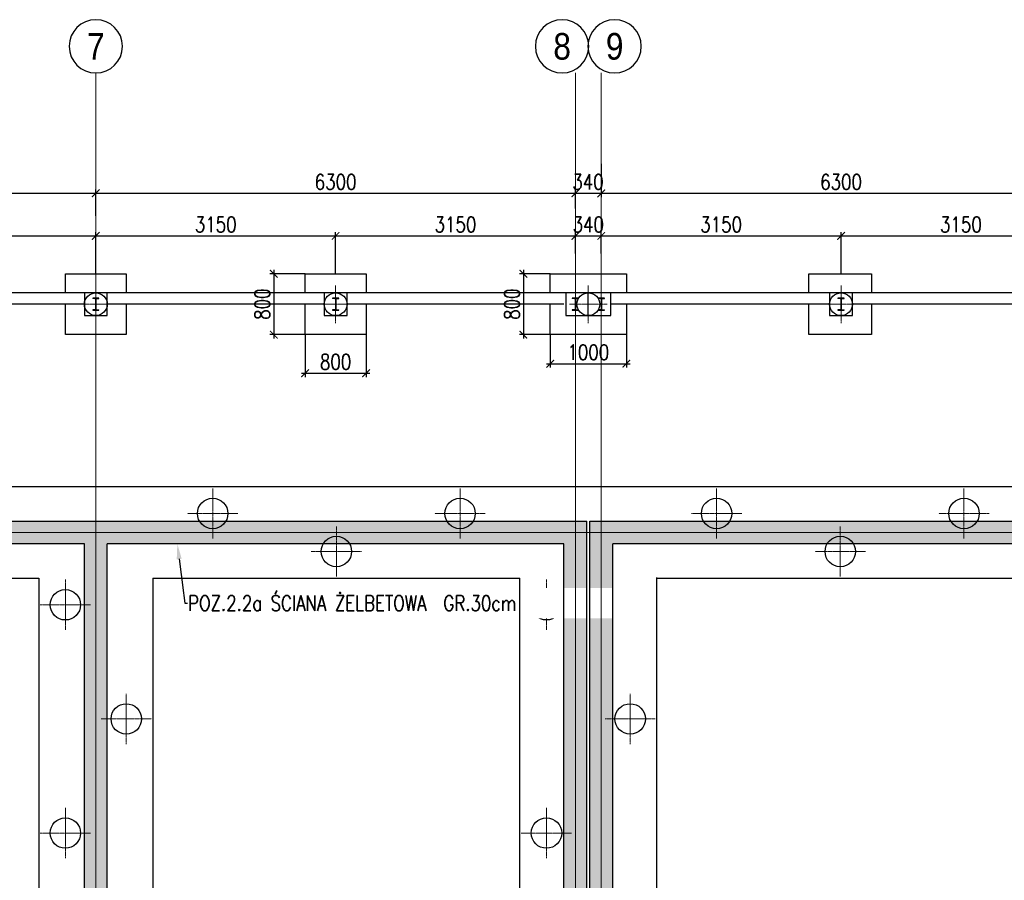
# Model space of a CAD drawing. Header units: millimetres. Extents: x -374129 to 1163271, y -112652 to 695637.
# Tile 157 of 256: x 30840 to 43775, y 8579 to 19889. Entities that reach past the tile are written whole.
import ezdxf
from ezdxf import colors
from ezdxf.entities.mleader import LeaderData, LeaderLine
from ezdxf.enums import TextEntityAlignment as Align
from ezdxf.math import Vec2, Vec3

# ---------------------------------------------------------------- set-up
doc = ezdxf.new("R2010")
doc.units = ezdxf.units.MM
doc.header["$PDMODE"] = 4
doc.linetypes.add('ACAD_ISO04W100', pattern=[30, 24, -3, 0, -3])
doc.linetypes.add('DO', pattern=[0.8, 0.6, -0.1, 0, -0.1])
for name, color, linetype, lineweight in [('--GT_Kolumna 1', 170, 'Continuous', 25), ('--GT_Kolumna 2', 94, 'Continuous', 25), ('013', 8, 'Continuous', 13), ('KRT_koty', 4, 'Continuous', 20), ('KRT_osie', 55, 'ACAD_ISO04W100', 18)]:
    doc.layers.add(name, color=color, linetype=linetype, lineweight=lineweight)
for name, color, linetype in [('KRT_fund', 3, 'Continuous'), ('KRT_kreskowanie', 252, 'Continuous'), ('KRT_opisy', 146, 'Continuous'), ('KRT_osie_budopis', 1, 'Continuous'), ('KRT_sciany', 2, 'Continuous'), ('KRT_stal', 4, 'Continuous'), ('KRT_wymiary', 4, 'Continuous'), ('KRT_wymiary_100', 4, 'Continuous')]:
    doc.layers.add(name, color=color, linetype=linetype)
doc.styles.add('biuro 1', font='arial.ttf')
doc.styles.add('WYMIAR', font='romans.shx', dxfattribs={"width": 0.8})
doc.dimstyles.new('KRT_1-100', dxfattribs={"dimscale": 100, "dimtxt": 2, "dimasz": 1, "dimexe": 0.5, "dimexo": 0, "dimgap": 0.5, "dimtad": 1, "dimdec": 1, "dimrnd": 0.1, "dimzin": 9, "dimdsep": 46, "dimtxsty": 'WYMIAR', "dimblk": 'ARCHTICK', "dimcen": 0.09, "dimdle": 0.5, "dimclrd": 1, "dimclre": 252, "dimclrt": 256, "dimadec": 0, "dimazin": 0, "dimtfac": 1, "dimtdec": 1, "dimtmove": 0, "dimatfit": 3, "dimfxl": 1, "dimtolj": 1, "dimtzin": 0, "dimarcsym": 0})

# ---------------------------------------------------------------- blocks, each defined once
blk = doc.blocks.new('_ArchTick')
at = {"color": 0, "linetype": 'ByBlock', "const_width": 0.15}
blk.add_lwpolyline([(-0.5, -0.5), (0.5, 0.5)], dxfattribs=at)
blk = doc.blocks.new('*D39')
at = {"layer": 'Defpoints', "color": 0, "transparency": 16777216}
for p in [(31840, 17607), (25540, 17312), (31840, 17312)]:
    blk.add_point(p, dxfattribs=at)
at = {"layer": 'KRT_wymiary_100', "color": 1, "lineweight": -2, "transparency": 16777216}
blk.add_line((25490, 17607), (31890, 17607), dxfattribs=at)
at = {"layer": 'KRT_wymiary_100', "color": 252, "lineweight": -2, "transparency": 16777216}
for p, q in [((25540, 17312), (25540, 17657)), ((31840, 17312), (31840, 17657))]:
    blk.add_line(p, q, dxfattribs=at)
at = {"layer": 'KRT_wymiary_100', "color": 1, "lineweight": -2, "transparency": 16777216, "xscale": 100, "yscale": 100, "zscale": 100, "rotation": 180}
blk.add_blockref('_ArchTick', (25540, 17607), dxfattribs=at)
at = {"layer": 'KRT_wymiary_100', "color": 1, "lineweight": -2, "transparency": 16777216, "xscale": 100, "yscale": 100, "zscale": 100}
blk.add_blockref('_ArchTick', (31840, 17607), dxfattribs=at)
at = {"layer": 'KRT_wymiary_100', "transparency": 16777216, "insert": (28690, 17757), "char_height": 200, "attachment_point": 5, "style": 'WYMIAR'}
blk.add_mtext('\\A1;6300', dxfattribs=at)
blk = doc.blocks.new('*U5')
at = {"color": 0}
for p, q in [((30, 153), (0, 153)), ((38, 144), (38, 16)), ((43, 144), (43, 16)), ((52, 153), (82, 153)), ((30, 7), (0, 7)), ((52, 7), (82, 7))]:
    blk.add_line(p, q, dxfattribs=at)
for points in [[(82, 153), (82, 160), (0, 160), (0, 153)], [(0, 7), (0, 0), (82, 0), (82, 7)]]:
    blk.add_lwpolyline(points, dxfattribs=at)
for centre, start, end in [((30, 144), 0, 90), ((52, 144), 90, 180), ((30, 16), 270, 0), ((52, 16), 180, 270)]:
    blk.add_arc(centre, 9, start, end, dxfattribs=at)
blk = doc.blocks.new('*D49')
at = {"layer": 'Defpoints', "color": 0, "transparency": 16777216}
for p in [(31840, 17047), (28690, 16550), (31840, 16550)]:
    blk.add_point(p, dxfattribs=at)
at = {"layer": 'KRT_wymiary_100', "color": 252, "lineweight": -2, "transparency": 16777216}
for p, q in [((28690, 16550), (28690, 17097)), ((31840, 16550), (31840, 17097))]:
    blk.add_line(p, q, dxfattribs=at)
at = {"layer": 'KRT_wymiary_100', "color": 1, "lineweight": -2, "transparency": 16777216}
blk.add_line((28640, 17047), (31890, 17047), dxfattribs=at)
at = {"layer": 'KRT_wymiary_100', "color": 1, "lineweight": -2, "transparency": 16777216, "xscale": 100, "yscale": 100, "zscale": 100, "rotation": 180}
blk.add_blockref('_ArchTick', (28690, 17047), dxfattribs=at)
at = {"layer": 'KRT_wymiary_100', "color": 1, "lineweight": -2, "transparency": 16777216, "xscale": 100, "yscale": 100, "zscale": 100}
blk.add_blockref('_ArchTick', (31840, 17047), dxfattribs=at)
at = {"layer": 'KRT_wymiary_100', "transparency": 16777216, "insert": (30265, 17197), "char_height": 200, "attachment_point": 5, "style": 'WYMIAR'}
blk.add_mtext('\\A1;3150', dxfattribs=at)
blk = doc.blocks.new('*D50')
at = {"layer": 'Defpoints', "color": 0, "transparency": 16777216}
for p in [(34990, 17047), (31840, 16550), (34990, 16550)]:
    blk.add_point(p, dxfattribs=at)
at = {"layer": 'KRT_wymiary_100', "color": 252, "lineweight": -2, "transparency": 16777216}
for p, q in [((31840, 16550), (31840, 17097)), ((34990, 16550), (34990, 17097))]:
    blk.add_line(p, q, dxfattribs=at)
at = {"layer": 'KRT_wymiary_100', "color": 1, "lineweight": -2, "transparency": 16777216}
blk.add_line((31790, 17047), (35040, 17047), dxfattribs=at)
at = {"layer": 'KRT_wymiary_100', "color": 1, "lineweight": -2, "transparency": 16777216, "xscale": 100, "yscale": 100, "zscale": 100, "rotation": 180}
blk.add_blockref('_ArchTick', (31840, 17047), dxfattribs=at)
at = {"layer": 'KRT_wymiary_100', "color": 1, "lineweight": -2, "transparency": 16777216, "xscale": 100, "yscale": 100, "zscale": 100}
blk.add_blockref('_ArchTick', (34990, 17047), dxfattribs=at)
at = {"layer": 'KRT_wymiary_100', "transparency": 16777216, "insert": (33415, 17197), "char_height": 200, "attachment_point": 5, "style": 'WYMIAR'}
blk.add_mtext('\\A1;3150', dxfattribs=at)
blk = doc.blocks.new('opis_osi')
at = {"linetype": 'Continuous'}
for start, end in [(90, 180), (0, 90), (180, 270), (270, 0)]:
    blk.add_arc((0, -37.5), 35, start, end, dxfattribs=at)
at = {"color": 0, "linetype": 'Continuous', "style": 'biuro 1', "width": 0.85}
blk.add_attdef('AA', text='', height=35, dxfattribs=at).set_placement((0.1, -37.5), align=Align.MIDDLE_CENTER)
blk = doc.blocks.new('*D72')
at = {"layer": 'Defpoints', "color": 0, "transparency": 16777216}
for p in [(37810, 16550), (37457, 15750), (37810, 15750)]:
    blk.add_point(p, dxfattribs=at)
at = {"layer": 'KRT_koty', "color": 1, "lineweight": -2, "transparency": 16777216}
blk.add_line((37457, 16600), (37457, 15700), dxfattribs=at)
at = {"layer": 'KRT_koty', "color": 252, "lineweight": -2, "transparency": 16777216}
for p, q in [((37810, 16550), (37407, 16550)), ((37810, 15750), (37407, 15750))]:
    blk.add_line(p, q, dxfattribs=at)
at = {"layer": 'KRT_koty', "color": 1, "lineweight": -2, "transparency": 16777216, "xscale": 100, "yscale": 100, "zscale": 100}
for p, rotation in [((37457, 16550), 90), ((37457, 15750), 270)]:
    blk.add_blockref('_ArchTick', p, dxfattribs=dict(at, rotation=rotation))
at = {"layer": 'KRT_koty', "transparency": 16777216, "insert": (37307, 16150), "char_height": 200, "attachment_point": 5, "rotation": 90, "style": 'WYMIAR'}
blk.add_mtext('\\A1;800', dxfattribs=at)
blk = doc.blocks.new('*D73')
at = {"layer": 'Defpoints', "color": 0, "transparency": 16777216}
for p in [(37810, 15750), (38810, 15750), (38810, 15368)]:
    blk.add_point(p, dxfattribs=at)
at = {"layer": 'KRT_koty', "color": 252, "lineweight": -2, "transparency": 16777216}
for p, q in [((37810, 15750), (37810, 15318)), ((38810, 15750), (38810, 15318))]:
    blk.add_line(p, q, dxfattribs=at)
at = {"layer": 'KRT_koty', "color": 1, "lineweight": -2, "transparency": 16777216}
blk.add_line((37760, 15368), (38860, 15368), dxfattribs=at)
at = {"layer": 'KRT_koty', "color": 1, "lineweight": -2, "transparency": 16777216, "xscale": 100, "yscale": 100, "zscale": 100, "rotation": 180}
blk.add_blockref('_ArchTick', (37810, 15368), dxfattribs=at)
at = {"layer": 'KRT_koty', "color": 1, "lineweight": -2, "transparency": 16777216, "xscale": 100, "yscale": 100, "zscale": 100}
blk.add_blockref('_ArchTick', (38810, 15368), dxfattribs=at)
at = {"layer": 'KRT_koty', "transparency": 16777216, "insert": (38310, 15518), "char_height": 200, "attachment_point": 5, "style": 'WYMIAR'}
blk.add_mtext('\\A1;1000', dxfattribs=at)
blk = doc.blocks.new('*D76')
at = {"layer": 'Defpoints', "color": 0, "transparency": 16777216}
for p in [(44780, 17047), (41630, 16550), (44780, 16550)]:
    blk.add_point(p, dxfattribs=at)
at = {"layer": 'KRT_wymiary_100', "color": 252, "lineweight": -2, "transparency": 16777216}
for p, q in [((41630, 16550), (41630, 17097)), ((44780, 16550), (44780, 17097))]:
    blk.add_line(p, q, dxfattribs=at)
at = {"layer": 'KRT_wymiary_100', "color": 1, "lineweight": -2, "transparency": 16777216}
blk.add_line((41580, 17047), (44830, 17047), dxfattribs=at)
at = {"layer": 'KRT_wymiary_100', "color": 1, "lineweight": -2, "transparency": 16777216, "xscale": 100, "yscale": 100, "zscale": 100, "rotation": 180}
blk.add_blockref('_ArchTick', (41630, 17047), dxfattribs=at)
at = {"layer": 'KRT_wymiary_100', "color": 1, "lineweight": -2, "transparency": 16777216, "xscale": 100, "yscale": 100, "zscale": 100}
blk.add_blockref('_ArchTick', (44780, 17047), dxfattribs=at)
at = {"layer": 'KRT_wymiary_100', "transparency": 16777216, "insert": (43205, 17197), "char_height": 200, "attachment_point": 5, "style": 'WYMIAR'}
blk.add_mtext('\\A1;3150', dxfattribs=at)
blk = doc.blocks.new('*D83')
at = {"layer": 'Defpoints', "color": 0, "transparency": 16777216}
for p in [(38140, 17047), (38140, 16816), (34990, 16550)]:
    blk.add_point(p, dxfattribs=at)
at = {"layer": 'KRT_wymiary_100', "color": 252, "lineweight": -2, "transparency": 16777216}
for p, q in [((34990, 16550), (34990, 17097)), ((38140, 16816), (38140, 17097))]:
    blk.add_line(p, q, dxfattribs=at)
at = {"layer": 'KRT_wymiary_100', "color": 1, "lineweight": -2, "transparency": 16777216}
blk.add_line((34940, 17047), (38190, 17047), dxfattribs=at)
at = {"layer": 'KRT_wymiary_100', "color": 1, "lineweight": -2, "transparency": 16777216, "xscale": 100, "yscale": 100, "zscale": 100, "rotation": 180}
blk.add_blockref('_ArchTick', (34990, 17047), dxfattribs=at)
at = {"layer": 'KRT_wymiary_100', "color": 1, "lineweight": -2, "transparency": 16777216, "xscale": 100, "yscale": 100, "zscale": 100}
blk.add_blockref('_ArchTick', (38140, 17047), dxfattribs=at)
at = {"layer": 'KRT_wymiary_100', "transparency": 16777216, "insert": (36565, 17197), "char_height": 200, "attachment_point": 5, "style": 'WYMIAR'}
blk.add_mtext('\\A1;3150', dxfattribs=at)
blk = doc.blocks.new('*D84')
at = {"layer": 'Defpoints', "color": 0, "transparency": 16777216}
for p in [(38480, 17047), (38140, 16816), (38480, 16816)]:
    blk.add_point(p, dxfattribs=at)
at = {"layer": 'KRT_wymiary_100', "color": 252, "lineweight": -2, "transparency": 16777216}
for p, q in [((38140, 16816), (38140, 17097)), ((38480, 16816), (38480, 17097))]:
    blk.add_line(p, q, dxfattribs=at)
at = {"layer": 'KRT_wymiary_100', "color": 1, "lineweight": -2, "transparency": 16777216}
blk.add_line((38090, 17047), (38530, 17047), dxfattribs=at)
at = {"layer": 'KRT_wymiary_100', "color": 1, "lineweight": -2, "transparency": 16777216, "xscale": 100, "yscale": 100, "zscale": 100, "rotation": 180}
blk.add_blockref('_ArchTick', (38140, 17047), dxfattribs=at)
at = {"layer": 'KRT_wymiary_100', "color": 1, "lineweight": -2, "transparency": 16777216, "xscale": 100, "yscale": 100, "zscale": 100}
blk.add_blockref('_ArchTick', (38480, 17047), dxfattribs=at)
at = {"layer": 'KRT_wymiary_100', "transparency": 16777216, "insert": (38310, 17197), "char_height": 200, "attachment_point": 5, "style": 'WYMIAR'}
blk.add_mtext('\\A1;340', dxfattribs=at)
blk = doc.blocks.new('*D85')
at = {"layer": 'Defpoints', "color": 0, "transparency": 16777216}
for p in [(41630, 17047), (38480, 16816), (41630, 16723)]:
    blk.add_point(p, dxfattribs=at)
at = {"layer": 'KRT_wymiary_100', "color": 252, "lineweight": -2, "transparency": 16777216}
for p, q in [((38480, 16816), (38480, 17097)), ((41630, 16723), (41630, 17097))]:
    blk.add_line(p, q, dxfattribs=at)
at = {"layer": 'KRT_wymiary_100', "color": 1, "lineweight": -2, "transparency": 16777216}
blk.add_line((38430, 17047), (41680, 17047), dxfattribs=at)
at = {"layer": 'KRT_wymiary_100', "color": 1, "lineweight": -2, "transparency": 16777216, "xscale": 100, "yscale": 100, "zscale": 100, "rotation": 180}
blk.add_blockref('_ArchTick', (38480, 17047), dxfattribs=at)
at = {"layer": 'KRT_wymiary_100', "color": 1, "lineweight": -2, "transparency": 16777216, "xscale": 100, "yscale": 100, "zscale": 100}
blk.add_blockref('_ArchTick', (41630, 17047), dxfattribs=at)
at = {"layer": 'KRT_wymiary_100', "transparency": 16777216, "insert": (40055, 17197), "char_height": 200, "attachment_point": 5, "style": 'WYMIAR'}
blk.add_mtext('\\A1;3150', dxfattribs=at)
blk = doc.blocks.new('*D89')
at = {"layer": 'Defpoints', "color": 0, "transparency": 16777216}
for p in [(38140, 17607), (38140, 17408), (31840, 17312)]:
    blk.add_point(p, dxfattribs=at)
at = {"layer": 'KRT_wymiary_100', "color": 1, "lineweight": -2, "transparency": 16777216}
blk.add_line((31790, 17607), (38190, 17607), dxfattribs=at)
at = {"layer": 'KRT_wymiary_100', "color": 252, "lineweight": -2, "transparency": 16777216}
for p, q in [((31840, 17312), (31840, 17657)), ((38140, 17408), (38140, 17657))]:
    blk.add_line(p, q, dxfattribs=at)
at = {"layer": 'KRT_wymiary_100', "color": 1, "lineweight": -2, "transparency": 16777216, "xscale": 100, "yscale": 100, "zscale": 100, "rotation": 180}
blk.add_blockref('_ArchTick', (31840, 17607), dxfattribs=at)
at = {"layer": 'KRT_wymiary_100', "color": 1, "lineweight": -2, "transparency": 16777216, "xscale": 100, "yscale": 100, "zscale": 100}
blk.add_blockref('_ArchTick', (38140, 17607), dxfattribs=at)
at = {"layer": 'KRT_wymiary_100', "transparency": 16777216, "insert": (34990, 17757), "char_height": 200, "attachment_point": 5, "style": 'WYMIAR'}
blk.add_mtext('\\A1;6300', dxfattribs=at)
blk = doc.blocks.new('*D90')
at = {"layer": 'Defpoints', "color": 0, "transparency": 16777216}
for p in [(38480, 17996), (38480, 17607), (38140, 17408)]:
    blk.add_point(p, dxfattribs=at)
at = {"layer": 'KRT_wymiary_100', "color": 252, "lineweight": -2, "transparency": 16777216}
for p, q in [((38480, 17996), (38480, 17557)), ((38140, 17408), (38140, 17657))]:
    blk.add_line(p, q, dxfattribs=at)
at = {"layer": 'KRT_wymiary_100', "color": 1, "lineweight": -2, "transparency": 16777216}
blk.add_line((38090, 17607), (38530, 17607), dxfattribs=at)
at = {"layer": 'KRT_wymiary_100', "color": 1, "lineweight": -2, "transparency": 16777216, "xscale": 100, "yscale": 100, "zscale": 100, "rotation": 180}
blk.add_blockref('_ArchTick', (38140, 17607), dxfattribs=at)
at = {"layer": 'KRT_wymiary_100', "color": 1, "lineweight": -2, "transparency": 16777216, "xscale": 100, "yscale": 100, "zscale": 100}
blk.add_blockref('_ArchTick', (38480, 17607), dxfattribs=at)
at = {"layer": 'KRT_wymiary_100', "transparency": 16777216, "insert": (38306, 17757), "char_height": 200, "attachment_point": 5, "style": 'WYMIAR'}
blk.add_mtext('\\A1;340', dxfattribs=at)
blk = doc.blocks.new('*D91')
at = {"layer": 'Defpoints', "color": 0, "transparency": 16777216}
for p in [(38480, 17996), (44780, 17607), (44780, 17499)]:
    blk.add_point(p, dxfattribs=at)
at = {"layer": 'KRT_wymiary_100', "color": 252, "lineweight": -2, "transparency": 16777216}
for p, q in [((38480, 17996), (38480, 17557)), ((44780, 17499), (44780, 17657))]:
    blk.add_line(p, q, dxfattribs=at)
at = {"layer": 'KRT_wymiary_100', "color": 1, "lineweight": -2, "transparency": 16777216}
blk.add_line((38430, 17607), (44830, 17607), dxfattribs=at)
at = {"layer": 'KRT_wymiary_100', "color": 1, "lineweight": -2, "transparency": 16777216, "xscale": 100, "yscale": 100, "zscale": 100, "rotation": 180}
blk.add_blockref('_ArchTick', (38480, 17607), dxfattribs=at)
at = {"layer": 'KRT_wymiary_100', "color": 1, "lineweight": -2, "transparency": 16777216, "xscale": 100, "yscale": 100, "zscale": 100}
blk.add_blockref('_ArchTick', (44780, 17607), dxfattribs=at)
at = {"layer": 'KRT_wymiary_100', "transparency": 16777216, "insert": (41630, 17757), "char_height": 200, "attachment_point": 5, "style": 'WYMIAR'}
blk.add_mtext('\\A1;6300', dxfattribs=at)
blk = doc.blocks.new('*D372')
at = {"layer": 'Defpoints', "color": 0, "transparency": 16777216}
for p in [(34590, 16550), (34178, 15750), (34590, 15750)]:
    blk.add_point(p, dxfattribs=at)
at = {"layer": 'KRT_wymiary', "color": 1, "lineweight": -2, "transparency": 16777216}
blk.add_line((34178, 16600), (34178, 15700), dxfattribs=at)
at = {"layer": 'KRT_wymiary', "color": 252, "lineweight": -2, "transparency": 16777216}
for p, q in [((34590, 16550), (34128, 16550)), ((34590, 15750), (34128, 15750))]:
    blk.add_line(p, q, dxfattribs=at)
at = {"layer": 'KRT_wymiary', "color": 1, "lineweight": -2, "transparency": 16777216, "xscale": 100, "yscale": 100, "zscale": 100}
for p, rotation in [((34178, 16550), 90), ((34178, 15750), 270)]:
    blk.add_blockref('_ArchTick', p, dxfattribs=dict(at, rotation=rotation))
at = {"layer": 'KRT_wymiary', "transparency": 16777216, "insert": (34028, 16150), "char_height": 200, "attachment_point": 5, "rotation": 90, "style": 'WYMIAR'}
blk.add_mtext('\\A1;800', dxfattribs=at)
blk = doc.blocks.new('*D373')
at = {"layer": 'Defpoints', "color": 0, "transparency": 16777216}
for p in [(34590, 15750), (35390, 15750), (35390, 15242)]:
    blk.add_point(p, dxfattribs=at)
at = {"layer": 'KRT_wymiary', "color": 252, "lineweight": -2, "transparency": 16777216}
for p, q in [((34590, 15750), (34590, 15192)), ((35390, 15750), (35390, 15192))]:
    blk.add_line(p, q, dxfattribs=at)
at = {"layer": 'KRT_wymiary', "color": 1, "lineweight": -2, "transparency": 16777216}
blk.add_line((34540, 15242), (35440, 15242), dxfattribs=at)
at = {"layer": 'KRT_wymiary', "color": 1, "lineweight": -2, "transparency": 16777216, "xscale": 100, "yscale": 100, "zscale": 100, "rotation": 180}
blk.add_blockref('_ArchTick', (34590, 15242), dxfattribs=at)
at = {"layer": 'KRT_wymiary', "color": 1, "lineweight": -2, "transparency": 16777216, "xscale": 100, "yscale": 100, "zscale": 100}
blk.add_blockref('_ArchTick', (35390, 15242), dxfattribs=at)
at = {"layer": 'KRT_wymiary', "transparency": 16777216, "insert": (34990, 15392), "char_height": 200, "attachment_point": 5, "style": 'WYMIAR'}
blk.add_mtext('\\A1;800', dxfattribs=at)

msp = doc.modelspace()

# ---------------------------------------------------------------- hatches: boundary and pattern name
at = {"layer": 'KRT_kreskowanie'}
h = msp.add_hatch(dxfattribs=at)
h.set_pattern_fill('ANSI33', color=256, scale=20, style=0)
h.paths.add_polyline_path([(19050, 13300), (-150, 13300), (-150, 0), (150, 0), (150, 13000), (6150, 13000), (6150, 0), (6450, 0), (6450, 13000), (12450, 13000), (12450, 0), (12750, 0), (12750, 13000), (18750, 13000), (18750, 0), (19050, 0)])
h.paths.add_polyline_path([(38290, 13300), (19090, 13300), (19090, 0), (19390, 0), (19390, 13000), (25390, 13000), (25390, 0), (25690, 0), (25690, 13000), (31690, 13000), (31690, 0), (31990, 0), (31990, 13000), (37990, 13000), (37990, 0), (38290, 0)])
h.paths.add_polyline_path([(57530, 13300), (38330, 13300), (38330, 0), (38630, 0), (38630, 13000), (44630, 13000), (44630, 0), (44930, 0), (44930, 13000), (50930, 13000), (50930, 0), (51230, 0), (51230, 13000), (57230, 13000), (57230, 0), (57530, 0)])
h.paths.add_polyline_path([(70470, 13300), (57570, 13300), (57570, 0), (57870, 0), (57870, 13000), (63870, 13000), (63870, 0), (64170, 0), (64170, 13000), (70170, 13000), (70170, 0), (70470, 0)])

# ---------------------------------------------------------------- linework, layer by layer
at = {"layer": '--GT_Kolumna 1', "ltscale": 20}
for centre in [(33375.2, 13400), (36625.2, 13400), (39995.2, 13400), (43245.2, 13400), (35000.2, 12900), (41620.2, 12900), (31440, 12200), (37760, 12200), (32240, 10700), (38860, 10700), (31440, 9200), (37760, 9200)]:
    msp.add_circle(centre, 200, dxfattribs=at)
at = {"layer": '--GT_Kolumna 2', "ltscale": 20}
for centre in [(31840, 16150), (34990, 16150), (38310, 16150), (41630, 16150)]:
    msp.add_circle(centre, 150, dxfattribs=at)
at = {"layer": '013', "linetype": 'DO'}
for p, q in [((31840, 15902.5), (31840, 16397.5)), ((34990, 15902.5), (34990, 16397.5)), ((38310, 15902.5), (38310, 16397.5)), ((41630, 15902.5), (41630, 16397.5)), ((32087.5, 16150), (31592.5, 16150)), ((35237.5, 16150), (34742.5, 16150)), ((38557.5, 16150), (38062.5, 16150)), ((41877.5, 16150), (41382.5, 16150)), ((33375.2, 13070), (33375.2, 13730)), ((36625.2, 13070), (36625.2, 13730)), ((39995.2, 13070), (39995.2, 13730)), ((43245.2, 13070), (43245.2, 13730)), ((33705.2, 13400), (33045.2, 13400)), ((36295.2, 13400), (36955.2, 13400)), ((40325.2, 13400), (39665.2, 13400)), ((42915.2, 13400), (43575.2, 13400)), ((35000.2, 12570), (35000.2, 13230)), ((41620.2, 12570), (41620.2, 13230)), ((35330.2, 12900), (34670.2, 12900)), ((41950.2, 12900), (41290.2, 12900)), ((31440, 12530), (31440, 11870)), ((37760, 12530), (37760, 11870)), ((31770, 12200), (31110, 12200)), ((38090, 12200), (37430, 12200)), ((32240, 10370), (32240, 11030)), ((38860, 10370), (38860, 11030)), ((32570, 10700), (31910, 10700)), ((39190, 10700), (38530, 10700)), ((31440, 8870), (31440, 9530)), ((37760, 8870), (37760, 9530)), ((31770, 9200), (31110, 9200)), ((38090, 9200), (37430, 9200))]:
    msp.add_line(p, q, dxfattribs=at)
at = {"layer": 'KRT_fund', "color": 2}
for p, q in [((31690, 16300), (28840, 16305)), ((34840, 16300), (31990, 16300)), ((70170, 16300), (35140, 16300)), ((38015, 16300), (35140, 16300)), ((41480, 16300), (38265, 16300)), ((44630, 16300), (41780, 16300)), ((31690, 16150), (28840, 16155)), ((34840, 16150), (31990, 16150)), ((37990, 16150), (35140, 16150)), ((41480, 16150), (38605, 16150)), ((44630, 16150), (41780, 16150))]:
    msp.add_line(p, q, dxfattribs=at)
at = {"layer": 'KRT_fund'}
for p, q in [((70920, 13750), (-600, 13750)), ((26290, 12550), (31090, 12550)), ((31090, 12550), (31090, -200)), ((32590, 12550), (32590, -200)), ((32590, 12550), (37410, 12550)), ((39210, 12550), (44030, 12550))]:
    msp.add_line(p, q, dxfattribs=at)
at = {"layer": 'KRT_fund', "color": 2}
for points in [[(31440, 16300), (31440, 16550), (32240, 16550), (32240, 16300)], [(34590, 16300), (34590, 16550), (35390, 16550), (35390, 16300)], [(37810, 16300), (37810, 16550), (38810, 16550), (38810, 16300)], [(41205, 16300), (41205, 16550), (42030, 16550), (42030, 16300)], [(31690, 16300), (31690, 16000), (31990, 16000), (31990, 16300), (31690, 16300)], [(34840, 16300), (34840, 16000), (35140, 16000), (35140, 16300), (34840, 16300)], [(41480, 16300), (41480, 16000), (41780, 16000), (41780, 16300), (41480, 16300)], [(32240, 16150), (32240, 15750), (31440, 15750), (31440, 16150)], [(35390, 16150), (35390, 15750), (34590, 15750), (34590, 16150)], [(38810, 16150), (38810, 15750), (37810, 15750), (37810, 16150)], [(42030, 16150), (42030, 15750), (41205, 15750), (41205, 16150)]]:
    msp.add_lwpolyline(points, dxfattribs=at)
for points in [[(38605, 16000), (38605, 16300), (38015, 16300), (38015, 16000)], [(38605, 16000), (38605, 16300), (38305, 16300), (38305, 16000)]]:
    msp.add_lwpolyline(points, close=True, dxfattribs=at)
at = {"layer": 'KRT_osie', "ltscale": 0.5}
for p, q in [((31840, 19188.64), (31840, -1295)), ((-5554.82, 16300), (73659.31, 16300)), ((-5554.82, 13150), (73659.31, 13150))]:
    msp.add_line(p, q, dxfattribs=at)
at = {"layer": 'KRT_sciany'}
for p, q in [((19090, 13300), (38290, 13300)), ((38330, 13300), (57530, 13300)), ((31690, 13000), (25690, 13000)), ((31690, 0), (31690, 13000)), ((31990, 0), (31990, 13000)), ((37990, 13000), (31990, 13000)), ((44630, 13000), (38630, 13000))]:
    msp.add_line(p, q, dxfattribs=at)

# ---------------------------------------------------------------- block references
at = {"layer": 'KRT_osie_budopis', "color": 3, "xscale": 10, "yscale": 10, "zscale": 10}
for p, values in [((31840, 19913.64), {'AA': '7'}), ((37965, 19913.64), {'AA': '8'}), ((38655, 19913.64), {'AA': '9'})]:
    msp.add_blockref('opis_osi', p, dxfattribs=at).add_auto_attribs(values)
at = {"layer": 'KRT_stal', "color": 7}
for p in [(31799, 16070), (34949, 16070), (38099, 16070), (38439, 16070), (41589, 16070)]:
    msp.add_blockref('*U5', p, dxfattribs=at)

# ---------------------------------------------------------------- dimensions: what is measured, and where the dimension line sits
at = {"layer": 'KRT_koty'}
dim = msp.add_linear_dim(base=(37457.09, 15750), p1=(37810, 16550), p2=(37810, 15750), angle=90, dimstyle='KRT_1-100', dxfattribs=at)
dim.commit()
dim.dimension.update_dxf_attribs({"geometry": '*D72', "text_midpoint": (37307.09, 16150)})
dim = msp.add_linear_dim(base=(38810, 15367.97), p1=(37810, 15750), p2=(38810, 15750), dimstyle='KRT_1-100', dxfattribs=at)
dim.commit()
dim.dimension.update_dxf_attribs({"geometry": '*D73', "text_midpoint": (38310, 15517.97)})
at = {"layer": 'KRT_wymiary'}
dim = msp.add_linear_dim(base=(34177.73, 15750), p1=(34590, 16550), p2=(34590, 15750), angle=90, dimstyle='KRT_1-100', dxfattribs=at)
dim.commit()
dim.dimension.update_dxf_attribs({"geometry": '*D372', "text_midpoint": (34027.73, 16150)})
dim = msp.add_linear_dim(base=(35390, 15241.84), p1=(34590, 15750), p2=(35390, 15750), dimstyle='KRT_1-100', dxfattribs=at)
dim.commit()
dim.dimension.update_dxf_attribs({"geometry": '*D373', "text_midpoint": (34990, 15391.84)})
at = {"layer": 'KRT_wymiary_100'}
for base, p1, p2, picture, middle in [((38480, 17606.91), (38140, 17408.07), (38480, 17995.79), '*D90', (38306.36, 17606.91)), ((38480, 17047.08), (38140, 16816), (38480, 16816), '*D84', (38310, 17047.08))]:
    dim = msp.add_linear_dim(base=base, p1=p1, p2=p2, dimstyle='KRT_1-100', override={"dimtmove": 1}, dxfattribs=at)
    dim.commit()
    dim.dimension.update_dxf_attribs({"geometry": picture, "text_midpoint": middle, "dimtype": 160})
for base, p1, p2, picture, middle in [((44780, 17606.91), (38480, 17995.79), (44780, 17498.5), '*D91', (41630, 17756.91)), ((31840, 17606.91), (25540, 17311.6), (31840, 17311.6), '*D39', (28690, 17756.91)), ((38140, 17606.91), (31840, 17311.6), (38140, 17408.07), '*D89', (34990, 17756.91)), ((31840, 17047.08), (28690, 16550), (31840, 16550), '*D49', (30265, 17197.08)), ((34990, 17047.08), (31840, 16550), (34990, 16550), '*D50', (33415, 17197.08)), ((38140, 17047.08), (34990, 16550), (38140, 16816), '*D83', (36565, 17197.08)), ((41630, 17047.08), (38480, 16816), (41630, 16722.51), '*D85', (40055, 17197.08)), ((44780, 17047.08), (41630, 16550), (44780, 16550), '*D76', (43205, 17197.08))]:
    dim = msp.add_linear_dim(base=base, p1=p1, p2=p2, dimstyle='KRT_1-100', override={"dimtmove": 1}, dxfattribs=at)
    dim.commit()
    dim.dimension.update_dxf_attribs({"geometry": picture, "text_midpoint": middle})

# ---------------------------------------------------------------- leaders
at = {"layer": 'KRT_opisy', "color": 1}
ml = msp.add_multileader_mtext('Standard', dxfattribs=at)
ml.set_content('\\C54;POZ.1.6 STOPA FUNDAMENTOWA 80x100x30cm', style='WYMIAR')
ml.set_leader_properties()
ml.build(insert=Vec2(0, 0))
ml.multileader.update_dxf_attribs({"text_right_attachment_type": 6, "dogleg_length": 0.36, "arrow_head_size": 200, "scale": 100})
ctx = ml.context
ctx.base_point, ctx.scale, ctx.char_height, ctx.arrow_head_size, ctx.landing_gap_size, ctx.plane_origin = Vec3(20401.7, 18795.69), 100, 200, 200, 9, Vec3(-10759.14, -60032.57)
ctx.right_attachment = 6
notes = []
notes.append((ctx, [(0, (1, 1, 0), (20302.14, 18795.69), (1, 0), 99.56, [(0, [(19570, 16550)], 0, [])])]))
ctx.mtext.insert, ctx.mtext.width, ctx.mtext.defined_height, ctx.mtext.flow_direction = Vec3(20410.7, 18895.69), 4245.4727, 1400.46, 5
for ctx, leaders in notes:
    for number, flags, end, landing, length, lines in leaders:
        leader = LeaderData()
        leader.index, (leader.has_last_leader_line, leader.has_dogleg_vector, leader.attachment_direction) = number, flags
        leader.last_leader_point, leader.dogleg_vector, leader.dogleg_length = Vec3(end), Vec3(landing), length
        for number, points, colour, breaks in lines:
            line = LeaderLine()
            line.index, line.vertices, line.color, line.breaks = number, Vec3.list(points), colors.encode_raw_color(colour), breaks
            leader.lines.append(line)
        ctx.leaders.append(leader)

# ---------------------------------------------------------------- next in the draw order: leaders
ml = msp.add_multileader_mtext('Standard', dxfattribs=at)
ml.set_content('\\C54;POZ.2.2a ŚCIANA ŻELBETOWA  GR.30cm', style='WYMIAR')
ml.set_leader_properties()
ml.build(insert=Vec2(0, 0))
ml.multileader.update_dxf_attribs({"text_right_attachment_type": 6, "dogleg_length": 0.36, "arrow_head_size": 200, "scale": 100})
ctx = ml.context
ctx.base_point, ctx.scale, ctx.char_height, ctx.arrow_head_size, ctx.landing_gap_size, ctx.plane_origin = Vec3(33043.63, 12221.04), 100, 200, 200, 9, Vec3(5802.66, -65780.93)
ctx.right_attachment = 6
notes = []
notes.append((ctx, [(0, (1, 1, 0), (33007.63, 12221.04), (1, 0), 36, [(1, [(32911.06, 13000)], 0, [])])]))
ctx.mtext.insert, ctx.mtext.width, ctx.mtext.defined_height, ctx.mtext.flow_direction = Vec3(33052.63, 12321.04), 4990.5383, 1534.23, 5
ctx.mtext.has_bg_fill, ctx.mtext.bg_color, ctx.mtext.bg_scale_factor, ctx.mtext.bg_transparency, ctx.mtext.use_window_bg_color = 1, -1027028792, 1.5, 0, 1
for ctx, leaders in notes:
    for number, flags, end, landing, length, lines in leaders:
        leader = LeaderData()
        leader.index, (leader.has_last_leader_line, leader.has_dogleg_vector, leader.attachment_direction) = number, flags
        leader.last_leader_point, leader.dogleg_vector, leader.dogleg_length = Vec3(end), Vec3(landing), length
        for number, points, colour, breaks in lines:
            line = LeaderLine()
            line.index, line.vertices, line.color, line.breaks = number, Vec3.list(points), colors.encode_raw_color(colour), breaks
            leader.lines.append(line)
        ctx.leaders.append(leader)

# ---------------------------------------------------------------- next in the draw order: linework, layer by layer
at = {"layer": 'KRT_fund'}
for p, q in [((37410, -200), (37410, 12550)), ((39210, -192.46), (39210, 12557.54))]:
    msp.add_line(p, q, dxfattribs=at)
at = {"layer": 'KRT_osie', "ltscale": 0.5}
for p, q in [((38140, 19188.64), (38140, -1295)), ((38480, 19188.64), (38480, -1295))]:
    msp.add_line(p, q, dxfattribs=at)
at = {"layer": 'KRT_sciany'}
for p, q in [((38290, 0), (38290, 13300)), ((38330, 0), (38330, 13300)), ((37990, 0), (37990, 13000)), ((38630, 0), (38630, 13000))]:
    msp.add_line(p, q, dxfattribs=at)

doc.saveas('drawing.dxf')
